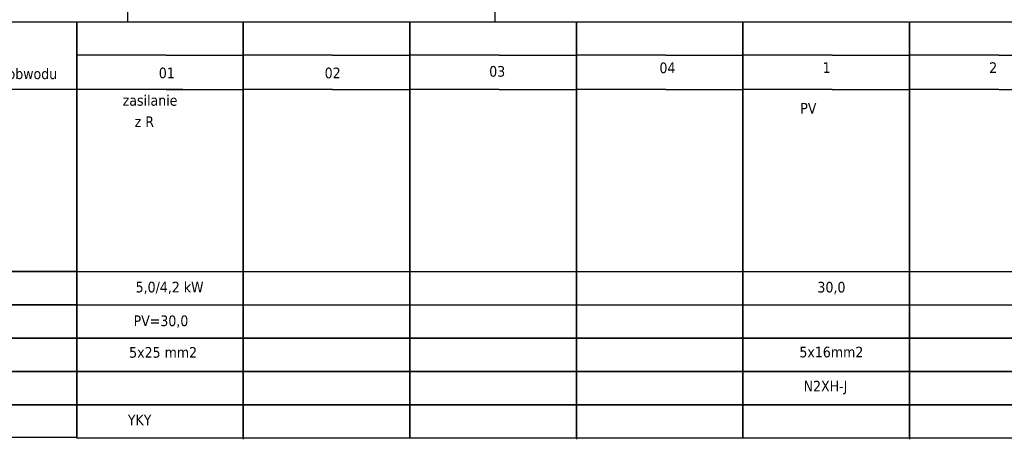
# Model space of a CAD drawing. Header units: millimetres. Extents: x 18084 to 52399, y 38174 to 56392.
# Tile 47 of 256: x 18924 to 20402, y 49563 to 50193. Entities that reach past the tile are written whole.
import ezdxf

# ---------------------------------------------------------------- set-up
doc = ezdxf.new("R2010")
doc.units = ezdxf.units.MM
doc.header["$LTSCALE"] = 100
for name, color, linetype in [('3', 7, 'Continuous'), ('4', 7, 'Continuous'), ('5', 7, 'Continuous')]:
    doc.layers.add(name, color=color, linetype=linetype)
doc.styles.add('TAHOMA', font='tahoma.ttf')

# ---------------------------------------------------------------- blocks, each defined once
blk = doc.blocks.new('zw$8BC5')
at = {"layer": '3', "style": 'TAHOMA'}
blk.add_text('N2XH-J', height=16, dxfattribs=at).set_placement((-171.7, -34.4))

msp = doc.modelspace()

# ---------------------------------------------------------------- linework, layer by layer
at = {"color": 0}
for p, q in [((19009.4, 50138.3), (19009.4, 49565)), ((19009.4, 50138.3), (19009.4, 49565)), ((19009.4, 50138.3), (19009.4, 49565)), ((19009.4, 50138.3), (19009.4, 49565)), ((19259.4, 50138.3), (19259.4, 49565)), ((19259.4, 50138.3), (19259.4, 49565)), ((19259.4, 50138.3), (19259.4, 49565)), ((19259.4, 50138.3), (19259.4, 49565)), ((19509.4, 50138.3), (19509.4, 49565)), ((19509.4, 50138.3), (19509.4, 49565)), ((19509.4, 50138.3), (19509.4, 49565)), ((19509.4, 50138.3), (19509.4, 49565)), ((19759.4, 50138.3), (19759.4, 49565)), ((19759.4, 50138.3), (19759.4, 49565)), ((19759.4, 50138.3), (19759.4, 49565)), ((19759.4, 50138.3), (19759.4, 49565)), ((20009.4, 50138.3), (20009.4, 49565)), ((20009.4, 50138.3), (20009.4, 49565)), ((20009.4, 50138.3), (20009.4, 49565)), ((20009.4, 50138.3), (20009.4, 49565)), ((20259.4, 50138.3), (20259.4, 49565)), ((20259.4, 50138.3), (20259.4, 49565)), ((20259.4, 50138.3), (20259.4, 49565)), ((20259.4, 50138.3), (20259.4, 49565)), ((19008.4, 49815), (19259.4, 49815)), ((19258.4, 49815), (19509.4, 49815)), ((19508.4, 49815), (19759.4, 49815)), ((19758.4, 49815), (20009.4, 49815)), ((20008.4, 49815), (20259.4, 49815)), ((20258.4, 49815), (20509.4, 49815)), ((19008.4, 49765), (19259.4, 49765)), ((19258.4, 49765), (19509.4, 49765)), ((19508.4, 49765), (19759.4, 49765)), ((19758.4, 49765), (20009.4, 49765)), ((20008.4, 49765), (20259.4, 49765)), ((20258.4, 49765), (20509.4, 49765))]:
    msp.add_line(p, q, dxfattribs=at)
at = {"layer": '3', "color": 252}
msp.add_lwpolyline([(18634.4, 50190), (19009.4, 50190), (19009.4, 49566), (18634.4, 49566)], close=True, dxfattribs=at)
at = {"layer": '3', "color": 7}
for points in [[(18634.4, 50190), (19009.4, 50190)], [(19009.4, 50190), (19009.4, 50140)], [(19009.4, 50140), (19009.4, 50190)], [(19009.4, 49565), (19009.4, 50190)], [(19009.4, 50140), (19009.4, 50190)], [(19009.4, 50190), (19009.4, 50140)], [(19009.4, 49565), (19009.4, 50190)], [(19009.4, 50140), (19009.4, 50190)], [(19009.4, 50190), (19009.4, 50140)], [(19009.4, 50190), (19009.4, 50140)], [(19009.4, 50140), (19009.4, 50190)], [(19009.4, 49565), (19009.4, 50190)], [(19009.4, 50140), (19009.4, 50190)], [(19009.4, 50190), (19009.4, 50140)], [(19009.4, 49565), (19009.4, 50190)], [(19009.4, 50140), (19009.4, 50190)], [(19009.4, 50190), (19009.4, 50140)], [(19009.4, 50190), (19009.4, 50140)], [(19009.4, 50140), (19009.4, 50190)], [(19009.4, 50190), (19009.4, 50140)], [(19009.4, 50140), (19009.4, 50190)], [(19009.4, 49565), (19009.4, 50190)], [(19009.4, 50190), (19259.4, 50190)], [(19009.4, 50140), (19009.4, 50190)], [(19009.4, 50190), (19009.4, 50140)], [(19009.4, 49565), (19009.4, 50190)], [(19009.4, 50140), (19009.4, 50190)], [(19009.4, 50190), (19009.4, 50140)], [(19009.4, 50139), (19009.4, 50189)], [(19009.4, 50189), (19009.4, 50139)], [(19009.4, 50139), (19009.4, 50189)], [(19009.4, 50189), (19009.4, 50139)], [(19009.4, 50139), (19009.4, 50189)], [(19009.4, 50189), (19009.4, 50139)], [(19009.4, 50139), (19009.4, 50189)], [(19009.4, 50189), (19009.4, 50139)], [(19009.4, 50138.3), (19009.4, 50188.3)], [(19009.4, 50138.3), (19009.4, 50188.3)], [(19009.4, 50138.3), (19009.4, 50188.3)], [(19009.4, 50138.3), (19009.4, 50188.3)], [(19259.4, 50190), (19259.4, 50140)], [(19259.4, 50140), (19259.4, 50190)], [(19259.4, 49565), (19259.4, 50190)], [(19259.4, 50140), (19259.4, 50190)], [(19259.4, 50190), (19259.4, 50140)], [(19259.4, 49565), (19259.4, 50190)], [(19259.4, 50140), (19259.4, 50190)], [(19259.4, 50190), (19259.4, 50140)], [(19259.4, 50190), (19259.4, 50140)], [(19259.4, 50140), (19259.4, 50190)], [(19259.4, 49565), (19259.4, 50190)], [(19259.4, 50140), (19259.4, 50190)], [(19259.4, 50190), (19259.4, 50140)], [(19259.4, 49565), (19259.4, 50190)], [(19259.4, 50140), (19259.4, 50190)], [(19259.4, 50190), (19259.4, 50140)], [(19259.4, 50190), (19259.4, 50140)], [(19259.4, 50140), (19259.4, 50190)], [(19259.4, 50190), (19259.4, 50140)], [(19259.4, 50140), (19259.4, 50190)], [(19259.4, 49565), (19259.4, 50190)], [(19259.4, 50190), (19509.4, 50190)], [(19259.4, 50140), (19259.4, 50190)], [(19259.4, 50190), (19259.4, 50140)], [(19259.4, 49565), (19259.4, 50190)], [(19259.4, 50140), (19259.4, 50190)], [(19259.4, 50190), (19259.4, 50140)], [(19259.4, 50139), (19259.4, 50189)], [(19259.4, 50189), (19259.4, 50139)], [(19259.4, 50139), (19259.4, 50189)], [(19259.4, 50189), (19259.4, 50139)], [(19259.4, 50139), (19259.4, 50189)], [(19259.4, 50189), (19259.4, 50139)], [(19259.4, 50139), (19259.4, 50189)], [(19259.4, 50189), (19259.4, 50139)], [(19259.4, 50138.3), (19259.4, 50188.3)], [(19259.4, 50138.3), (19259.4, 50188.3)], [(19259.4, 50138.3), (19259.4, 50188.3)], [(19259.4, 50138.3), (19259.4, 50188.3)], [(19509.4, 50190), (19509.4, 50140)], [(19509.4, 50140), (19509.4, 50190)], [(19509.4, 49565), (19509.4, 50190)], [(19509.4, 50140), (19509.4, 50190)], [(19509.4, 50190), (19509.4, 50140)], [(19509.4, 49565), (19509.4, 50190)], [(19509.4, 50140), (19509.4, 50190)], [(19509.4, 50190), (19509.4, 50140)], [(19509.4, 50190), (19509.4, 50140)], [(19509.4, 50140), (19509.4, 50190)], [(19509.4, 49565), (19509.4, 50190)], [(19509.4, 50140), (19509.4, 50190)], [(19509.4, 50190), (19509.4, 50140)], [(19509.4, 49565), (19509.4, 50190)], [(19509.4, 50140), (19509.4, 50190)], [(19509.4, 50190), (19509.4, 50140)], [(19509.4, 50190), (19509.4, 50140)], [(19509.4, 50140), (19509.4, 50190)], [(19509.4, 50190), (19509.4, 50140)], [(19509.4, 50140), (19509.4, 50190)], [(19509.4, 49565), (19509.4, 50190)], [(19509.4, 50190), (19759.4, 50190)], [(19509.4, 50140), (19509.4, 50190)], [(19509.4, 50190), (19509.4, 50140)], [(19509.4, 49565), (19509.4, 50190)], [(19509.4, 50140), (19509.4, 50190)], [(19509.4, 50190), (19509.4, 50140)], [(19509.4, 50139), (19509.4, 50189)], [(19509.4, 50189), (19509.4, 50139)], [(19509.4, 50139), (19509.4, 50189)], [(19509.4, 50189), (19509.4, 50139)], [(19509.4, 50139), (19509.4, 50189)], [(19509.4, 50189), (19509.4, 50139)], [(19509.4, 50139), (19509.4, 50189)], [(19509.4, 50189), (19509.4, 50139)], [(19509.4, 50138.3), (19509.4, 50188.3)], [(19509.4, 50138.3), (19509.4, 50188.3)], [(19509.4, 50138.3), (19509.4, 50188.3)], [(19509.4, 50138.3), (19509.4, 50188.3)], [(19759.4, 50190), (19759.4, 50140)], [(19759.4, 50140), (19759.4, 50190)], [(19759.4, 49565), (19759.4, 50190)], [(19759.4, 50140), (19759.4, 50190)], [(19759.4, 50190), (19759.4, 50140)], [(19759.4, 49565), (19759.4, 50190)], [(19759.4, 50140), (19759.4, 50190)], [(19759.4, 50190), (19759.4, 50140)], [(19759.4, 50190), (19759.4, 50140)], [(19759.4, 50140), (19759.4, 50190)], [(19759.4, 49565), (19759.4, 50190)], [(19759.4, 50140), (19759.4, 50190)], [(19759.4, 50190), (19759.4, 50140)], [(19759.4, 49565), (19759.4, 50190)], [(19759.4, 50140), (19759.4, 50190)], [(19759.4, 50190), (19759.4, 50140)], [(19759.4, 50190), (19759.4, 50140)], [(19759.4, 50140), (19759.4, 50190)], [(19759.4, 50190), (19759.4, 50140)], [(19759.4, 50140), (19759.4, 50190)], [(19759.4, 49565), (19759.4, 50190)], [(19759.4, 50190), (20009.4, 50190)], [(19759.4, 50140), (19759.4, 50190)], [(19759.4, 50190), (19759.4, 50140)], [(19759.4, 49565), (19759.4, 50190)], [(19759.4, 50140), (19759.4, 50190)], [(19759.4, 50190), (19759.4, 50140)], [(19759.4, 50139), (19759.4, 50189)], [(19759.4, 50189), (19759.4, 50139)], [(19759.4, 50139), (19759.4, 50189)], [(19759.4, 50189), (19759.4, 50139)], [(19759.4, 50139), (19759.4, 50189)], [(19759.4, 50189), (19759.4, 50139)], [(19759.4, 50139), (19759.4, 50189)], [(19759.4, 50189), (19759.4, 50139)], [(19759.4, 50138.3), (19759.4, 50188.3)], [(19759.4, 50138.3), (19759.4, 50188.3)], [(19759.4, 50138.3), (19759.4, 50188.3)], [(19759.4, 50138.3), (19759.4, 50188.3)], [(20009.4, 50190), (20009.4, 50140)], [(20009.4, 50140), (20009.4, 50190)], [(20009.4, 49565), (20009.4, 50190)], [(20009.4, 50140), (20009.4, 50190)], [(20009.4, 50190), (20009.4, 50140)], [(20009.4, 49565), (20009.4, 50190)], [(20009.4, 50140), (20009.4, 50190)], [(20009.4, 50190), (20009.4, 50140)], [(20009.4, 50190), (20009.4, 50140)], [(20009.4, 50140), (20009.4, 50190)], [(20009.4, 49565), (20009.4, 50190)], [(20009.4, 50140), (20009.4, 50190)], [(20009.4, 50190), (20009.4, 50140)], [(20009.4, 49565), (20009.4, 50190)], [(20009.4, 50140), (20009.4, 50190)], [(20009.4, 50190), (20009.4, 50140)], [(20009.4, 50190), (20009.4, 50140)], [(20009.4, 50140), (20009.4, 50190)], [(20009.4, 50190), (20009.4, 50140)], [(20009.4, 50140), (20009.4, 50190)], [(20009.4, 49565), (20009.4, 50190)], [(20009.4, 50190), (20259.4, 50190)], [(20009.4, 50140), (20009.4, 50190)], [(20009.4, 50190), (20009.4, 50140)], [(20009.4, 49565), (20009.4, 50190)], [(20009.4, 50140), (20009.4, 50190)], [(20009.4, 50190), (20009.4, 50140)], [(20009.4, 50139), (20009.4, 50189)], [(20009.4, 50189), (20009.4, 50139)], [(20009.4, 50139), (20009.4, 50189)], [(20009.4, 50189), (20009.4, 50139)], [(20009.4, 50139), (20009.4, 50189)], [(20009.4, 50189), (20009.4, 50139)], [(20009.4, 50139), (20009.4, 50189)], [(20009.4, 50189), (20009.4, 50139)], [(20009.4, 50138.3), (20009.4, 50188.3)], [(20009.4, 50138.3), (20009.4, 50188.3)], [(20009.4, 50138.3), (20009.4, 50188.3)], [(20009.4, 50138.3), (20009.4, 50188.3)], [(20259.4, 50190), (20259.4, 50140)], [(20259.4, 50140), (20259.4, 50190)], [(20259.4, 49565), (20259.4, 50190)], [(20259.4, 50140), (20259.4, 50190)], [(20259.4, 50190), (20259.4, 50140)], [(20259.4, 49565), (20259.4, 50190)], [(20259.4, 50140), (20259.4, 50190)], [(20259.4, 50190), (20259.4, 50140)], [(20259.4, 50190), (20259.4, 50140)], [(20259.4, 50140), (20259.4, 50190)], [(20259.4, 49565), (20259.4, 50190)], [(20259.4, 50140), (20259.4, 50190)], [(20259.4, 50190), (20259.4, 50140)], [(20259.4, 49565), (20259.4, 50190)], [(20259.4, 50140), (20259.4, 50190)], [(20259.4, 50190), (20259.4, 50140)], [(20259.4, 50190), (20259.4, 50140)], [(20259.4, 50140), (20259.4, 50190)], [(20259.4, 50190), (20259.4, 50140)], [(20259.4, 50140), (20259.4, 50190)], [(20259.4, 49565), (20259.4, 50190)], [(20259.4, 50140), (20259.4, 50190)], [(20259.4, 50190), (20259.4, 50140)], [(20259.4, 49565), (20259.4, 50190)], [(20259.4, 50140), (20259.4, 50190)], [(20259.4, 50190), (20259.4, 50140)], [(20259.4, 50190), (20509.4, 50190)], [(20259.4, 50139), (20259.4, 50189)], [(20259.4, 50189), (20259.4, 50139)], [(20259.4, 50139), (20259.4, 50189)], [(20259.4, 50189), (20259.4, 50139)], [(20259.4, 50139), (20259.4, 50189)], [(20259.4, 50189), (20259.4, 50139)], [(20259.4, 50139), (20259.4, 50189)], [(20259.4, 50189), (20259.4, 50139)], [(20259.4, 50138.3), (20259.4, 50188.3)], [(20259.4, 50138.3), (20259.4, 50188.3)], [(20259.4, 50138.3), (20259.4, 50188.3)], [(20259.4, 50138.3), (20259.4, 50188.3)], [(19009.4, 50090), (19009.4, 50140)], [(19009.4, 50140), (19009.4, 50090)], [(19009.4, 50090), (19009.4, 50140)], [(19009.4, 50140), (19009.4, 50090)], [(19009.4, 50090), (19009.4, 50140)], [(19009.4, 50140), (19009.4, 50090)], [(19009.4, 50090), (19009.4, 50140)], [(19009.4, 50140), (19009.4, 50090)], [(19009.4, 50090), (19009.4, 50140)], [(19009.4, 50140), (19009.4, 50090)], [(19009.4, 50090), (19009.4, 50140)], [(19009.4, 50140), (19009.4, 50090)], [(19259.4, 50090), (19259.4, 50140)], [(19259.4, 50140), (19259.4, 50090)], [(19259.4, 50090), (19259.4, 50140)], [(19259.4, 50140), (19259.4, 50090)], [(19259.4, 50090), (19259.4, 50140)], [(19259.4, 50140), (19259.4, 50090)], [(19259.4, 50090), (19259.4, 50140)], [(19259.4, 50140), (19259.4, 50090)], [(19259.4, 50090), (19259.4, 50140)], [(19259.4, 50140), (19259.4, 50090)], [(19259.4, 50090), (19259.4, 50140)], [(19259.4, 50140), (19259.4, 50090)], [(19509.4, 50090), (19509.4, 50140)], [(19509.4, 50140), (19509.4, 50090)], [(19509.4, 50090), (19509.4, 50140)], [(19509.4, 50140), (19509.4, 50090)], [(19509.4, 50090), (19509.4, 50140)], [(19509.4, 50140), (19509.4, 50090)], [(19509.4, 50090), (19509.4, 50140)], [(19509.4, 50140), (19509.4, 50090)], [(19509.4, 50090), (19509.4, 50140)], [(19509.4, 50140), (19509.4, 50090)], [(19509.4, 50090), (19509.4, 50140)], [(19509.4, 50140), (19509.4, 50090)], [(19759.4, 50090), (19759.4, 50140)], [(19759.4, 50140), (19759.4, 50090)], [(19759.4, 50090), (19759.4, 50140)], [(19759.4, 50140), (19759.4, 50090)], [(19759.4, 50090), (19759.4, 50140)], [(19759.4, 50140), (19759.4, 50090)], [(19759.4, 50090), (19759.4, 50140)], [(19759.4, 50140), (19759.4, 50090)], [(19759.4, 50090), (19759.4, 50140)], [(19759.4, 50140), (19759.4, 50090)], [(19759.4, 50090), (19759.4, 50140)], [(19759.4, 50140), (19759.4, 50090)], [(20009.4, 50090), (20009.4, 50140)], [(20009.4, 50140), (20009.4, 50090)], [(20009.4, 50090), (20009.4, 50140)], [(20009.4, 50140), (20009.4, 50090)], [(20009.4, 50090), (20009.4, 50140)], [(20009.4, 50140), (20009.4, 50090)], [(20009.4, 50090), (20009.4, 50140)], [(20009.4, 50140), (20009.4, 50090)], [(20009.4, 50090), (20009.4, 50140)], [(20009.4, 50140), (20009.4, 50090)], [(20009.4, 50090), (20009.4, 50140)], [(20009.4, 50140), (20009.4, 50090)], [(20259.4, 50090), (20259.4, 50140)], [(20259.4, 50140), (20259.4, 50090)], [(20259.4, 50090), (20259.4, 50140)], [(20259.4, 50140), (20259.4, 50090)], [(20259.4, 50090), (20259.4, 50140)], [(20259.4, 50140), (20259.4, 50090)], [(20259.4, 50090), (20259.4, 50140)], [(20259.4, 50140), (20259.4, 50090)], [(20259.4, 50090), (20259.4, 50140)], [(20259.4, 50140), (20259.4, 50090)], [(20259.4, 50090), (20259.4, 50140)], [(20259.4, 50140), (20259.4, 50090)], [(19009.4, 49817), (19009.4, 50090)], [(19009.4, 49817), (19009.4, 50090)], [(19009.4, 49817), (19009.4, 50090)], [(19009.4, 49817), (19009.4, 50090)], [(19009.4, 49817), (19009.4, 50090)], [(19009.4, 49817), (19009.4, 50090)], [(19009.4, 49817), (19009.4, 50090)], [(19009.4, 49817), (19009.4, 50090)], [(19009.4, 49817), (19009.4, 50090)], [(19009.4, 49817), (19009.4, 50090)], [(19259.4, 49817), (19259.4, 50090)], [(19259.4, 49817), (19259.4, 50090)], [(19259.4, 49817), (19259.4, 50090)], [(19259.4, 49817), (19259.4, 50090)], [(19259.4, 49817), (19259.4, 50090)], [(19259.4, 49817), (19259.4, 50090)], [(19259.4, 49817), (19259.4, 50090)], [(19259.4, 49817), (19259.4, 50090)], [(19259.4, 49817), (19259.4, 50090)], [(19259.4, 49817), (19259.4, 50090)], [(19509.4, 49817), (19509.4, 50090)], [(19509.4, 49817), (19509.4, 50090)], [(19509.4, 49817), (19509.4, 50090)], [(19509.4, 49817), (19509.4, 50090)], [(19509.4, 49817), (19509.4, 50090)], [(19509.4, 49817), (19509.4, 50090)], [(19509.4, 49817), (19509.4, 50090)], [(19509.4, 49817), (19509.4, 50090)], [(19509.4, 49817), (19509.4, 50090)], [(19509.4, 49817), (19509.4, 50090)], [(19759.4, 49817), (19759.4, 50090)], [(19759.4, 49817), (19759.4, 50090)], [(19759.4, 49817), (19759.4, 50090)], [(19759.4, 49817), (19759.4, 50090)], [(19759.4, 49817), (19759.4, 50090)], [(19759.4, 49817), (19759.4, 50090)], [(19759.4, 49817), (19759.4, 50090)], [(19759.4, 49817), (19759.4, 50090)], [(19759.4, 49817), (19759.4, 50090)], [(19759.4, 49817), (19759.4, 50090)], [(20009.4, 49817), (20009.4, 50090)], [(20009.4, 49817), (20009.4, 50090)], [(20009.4, 49817), (20009.4, 50090)], [(20009.4, 49817), (20009.4, 50090)], [(20009.4, 49817), (20009.4, 50090)], [(20009.4, 49817), (20009.4, 50090)], [(20009.4, 49817), (20009.4, 50090)], [(20009.4, 49817), (20009.4, 50090)], [(20009.4, 49817), (20009.4, 50090)], [(20009.4, 49817), (20009.4, 50090)], [(20259.4, 49817), (20259.4, 50090)], [(20259.4, 49817), (20259.4, 50090)], [(20259.4, 49817), (20259.4, 50090)], [(20259.4, 49817), (20259.4, 50090)], [(20259.4, 49817), (20259.4, 50090)], [(20259.4, 49817), (20259.4, 50090)], [(20259.4, 49817), (20259.4, 50090)], [(20259.4, 49817), (20259.4, 50090)], [(20259.4, 49817), (20259.4, 50090)], [(20259.4, 49817), (20259.4, 50090)], [(18962.6, 50088.3), (18712.6, 50088.3)], [(19053.1, 50088.3), (18803.1, 50088.3)], [(19168.5, 50088.3), (18918.5, 50088.3)], [(19009.4, 50088.3), (19009.4, 49813.3)], [(19009.4, 49813.3), (19009.4, 50088.3)], [(19009.4, 50088.3), (19009.4, 49813.3)], [(19009.4, 49813.3), (19009.4, 50088.3)], [(19009.4, 50088.3), (19009.4, 49813.3)], [(19009.4, 49813.3), (19009.4, 50088.3)], [(19009.4, 50088.3), (19009.4, 49813.3)], [(19009.4, 49813.3), (19009.4, 50088.3)], [(19259.4, 50088.3), (19259.4, 49813.3)], [(19259.4, 49813.3), (19259.4, 50088.3)], [(19259.4, 50088.3), (19259.4, 49813.3)], [(19259.4, 49813.3), (19259.4, 50088.3)], [(19259.4, 50088.3), (19259.4, 49813.3)], [(19259.4, 49813.3), (19259.4, 50088.3)], [(19259.4, 50088.3), (19259.4, 49813.3)], [(19259.4, 49813.3), (19259.4, 50088.3)], [(19509.4, 50088.3), (19509.4, 49813.3)], [(19509.4, 49813.3), (19509.4, 50088.3)], [(19509.4, 50088.3), (19509.4, 49813.3)], [(19509.4, 49813.3), (19509.4, 50088.3)], [(19509.4, 50088.3), (19509.4, 49813.3)], [(19509.4, 49813.3), (19509.4, 50088.3)], [(19509.4, 50088.3), (19509.4, 49813.3)], [(19509.4, 49813.3), (19509.4, 50088.3)], [(19759.4, 50088.3), (19759.4, 49813.3)], [(19759.4, 49813.3), (19759.4, 50088.3)], [(19759.4, 50088.3), (19759.4, 49813.3)], [(19759.4, 49813.3), (19759.4, 50088.3)], [(19759.4, 50088.3), (19759.4, 49813.3)], [(19759.4, 49813.3), (19759.4, 50088.3)], [(19759.4, 50088.3), (19759.4, 49813.3)], [(19759.4, 49813.3), (19759.4, 50088.3)], [(20009.4, 50088.3), (20009.4, 49813.3)], [(20009.4, 49813.3), (20009.4, 50088.3)], [(20009.4, 50088.3), (20009.4, 49813.3)], [(20009.4, 49813.3), (20009.4, 50088.3)], [(20009.4, 50088.3), (20009.4, 49813.3)], [(20009.4, 49813.3), (20009.4, 50088.3)], [(20009.4, 50088.3), (20009.4, 49813.3)], [(20009.4, 49813.3), (20009.4, 50088.3)], [(20259.4, 50088.3), (20259.4, 49813.3)], [(20259.4, 49813.3), (20259.4, 50088.3)], [(20259.4, 50088.3), (20259.4, 49813.3)], [(20259.4, 49813.3), (20259.4, 50088.3)], [(20259.4, 50088.3), (20259.4, 49813.3)], [(20259.4, 49813.3), (20259.4, 50088.3)], [(20259.4, 50088.3), (20259.4, 49813.3)], [(20259.4, 49813.3), (20259.4, 50088.3)], [(18634.4, 49815), (19009.4, 49815)], [(19009.4, 49815), (18634.4, 49815)], [(19009.4, 49817), (19009.4, 49765)], [(19009.4, 49765), (19009.4, 49817)], [(19009.4, 49765), (19009.4, 49817)], [(19009.4, 49817), (19009.4, 49765)], [(19009.4, 49765), (19009.4, 49817)], [(19009.4, 49817), (19009.4, 49765)], [(19009.4, 49817), (19009.4, 49765)], [(19009.4, 49765), (19009.4, 49817)], [(19009.4, 49765), (19009.4, 49817)], [(19009.4, 49817), (19009.4, 49765)], [(19009.4, 49765), (19009.4, 49817)], [(19009.4, 49817), (19009.4, 49765)], [(19009.4, 49817), (19009.4, 49765)], [(19009.4, 49765), (19009.4, 49817)], [(19009.4, 49817), (19009.4, 49765)], [(19009.4, 49765), (19009.4, 49817)], [(19009.4, 49765), (19009.4, 49817)], [(19009.4, 49817), (19009.4, 49765)], [(19009.4, 49765), (19009.4, 49817)], [(19009.4, 49817), (19009.4, 49765)], [(19009.4, 49816), (19009.4, 49764)], [(19009.4, 49764), (19009.4, 49816)], [(19009.4, 49816), (19009.4, 49764)], [(19009.4, 49764), (19009.4, 49816)], [(19009.4, 49816), (19009.4, 49764)], [(19009.4, 49764), (19009.4, 49816)], [(19009.4, 49816), (19009.4, 49764)], [(19009.4, 49764), (19009.4, 49816)], [(19009.4, 49763.3), (19009.4, 49813.3)], [(19009.4, 49813.3), (19009.4, 49763.3)], [(19009.4, 49763.3), (19009.4, 49813.3)], [(19009.4, 49813.3), (19009.4, 49763.3)], [(19009.4, 49763.3), (19009.4, 49813.3)], [(19009.4, 49813.3), (19009.4, 49763.3)], [(19009.4, 49763.3), (19009.4, 49813.3)], [(19009.4, 49813.3), (19009.4, 49763.3)], [(19259.4, 49817), (19259.4, 49765)], [(19259.4, 49765), (19259.4, 49817)], [(19259.4, 49765), (19259.4, 49817)], [(19259.4, 49817), (19259.4, 49765)], [(19259.4, 49765), (19259.4, 49817)], [(19259.4, 49817), (19259.4, 49765)], [(19259.4, 49817), (19259.4, 49765)], [(19259.4, 49765), (19259.4, 49817)], [(19259.4, 49765), (19259.4, 49817)], [(19259.4, 49817), (19259.4, 49765)], [(19259.4, 49765), (19259.4, 49817)], [(19259.4, 49817), (19259.4, 49765)], [(19259.4, 49817), (19259.4, 49765)], [(19259.4, 49765), (19259.4, 49817)], [(19259.4, 49817), (19259.4, 49765)], [(19259.4, 49765), (19259.4, 49817)], [(19259.4, 49765), (19259.4, 49817)], [(19259.4, 49817), (19259.4, 49765)], [(19259.4, 49765), (19259.4, 49817)], [(19259.4, 49817), (19259.4, 49765)], [(19259.4, 49816), (19259.4, 49764)], [(19259.4, 49764), (19259.4, 49816)], [(19259.4, 49816), (19259.4, 49764)], [(19259.4, 49764), (19259.4, 49816)], [(19259.4, 49816), (19259.4, 49764)], [(19259.4, 49764), (19259.4, 49816)], [(19259.4, 49816), (19259.4, 49764)], [(19259.4, 49764), (19259.4, 49816)], [(19259.4, 49763.3), (19259.4, 49813.3)], [(19259.4, 49813.3), (19259.4, 49763.3)], [(19259.4, 49763.3), (19259.4, 49813.3)], [(19259.4, 49813.3), (19259.4, 49763.3)], [(19259.4, 49763.3), (19259.4, 49813.3)], [(19259.4, 49813.3), (19259.4, 49763.3)], [(19259.4, 49763.3), (19259.4, 49813.3)], [(19259.4, 49813.3), (19259.4, 49763.3)], [(19509.4, 49817), (19509.4, 49765)], [(19509.4, 49765), (19509.4, 49817)], [(19509.4, 49765), (19509.4, 49817)], [(19509.4, 49817), (19509.4, 49765)], [(19509.4, 49765), (19509.4, 49817)], [(19509.4, 49817), (19509.4, 49765)], [(19509.4, 49817), (19509.4, 49765)], [(19509.4, 49765), (19509.4, 49817)], [(19509.4, 49765), (19509.4, 49817)], [(19509.4, 49817), (19509.4, 49765)], [(19509.4, 49765), (19509.4, 49817)], [(19509.4, 49817), (19509.4, 49765)], [(19509.4, 49817), (19509.4, 49765)], [(19509.4, 49765), (19509.4, 49817)], [(19509.4, 49817), (19509.4, 49765)], [(19509.4, 49765), (19509.4, 49817)], [(19509.4, 49765), (19509.4, 49817)], [(19509.4, 49817), (19509.4, 49765)], [(19509.4, 49765), (19509.4, 49817)], [(19509.4, 49817), (19509.4, 49765)], [(19509.4, 49816), (19509.4, 49764)], [(19509.4, 49764), (19509.4, 49816)], [(19509.4, 49816), (19509.4, 49764)], [(19509.4, 49764), (19509.4, 49816)], [(19509.4, 49816), (19509.4, 49764)], [(19509.4, 49764), (19509.4, 49816)], [(19509.4, 49816), (19509.4, 49764)], [(19509.4, 49764), (19509.4, 49816)], [(19509.4, 49763.3), (19509.4, 49813.3)], [(19509.4, 49813.3), (19509.4, 49763.3)], [(19509.4, 49763.3), (19509.4, 49813.3)], [(19509.4, 49813.3), (19509.4, 49763.3)], [(19509.4, 49763.3), (19509.4, 49813.3)], [(19509.4, 49813.3), (19509.4, 49763.3)], [(19509.4, 49763.3), (19509.4, 49813.3)], [(19509.4, 49813.3), (19509.4, 49763.3)], [(19759.4, 49817), (19759.4, 49765)], [(19759.4, 49765), (19759.4, 49817)], [(19759.4, 49765), (19759.4, 49817)], [(19759.4, 49817), (19759.4, 49765)], [(19759.4, 49765), (19759.4, 49817)], [(19759.4, 49817), (19759.4, 49765)], [(19759.4, 49817), (19759.4, 49765)], [(19759.4, 49765), (19759.4, 49817)], [(19759.4, 49765), (19759.4, 49817)], [(19759.4, 49817), (19759.4, 49765)], [(19759.4, 49765), (19759.4, 49817)], [(19759.4, 49817), (19759.4, 49765)], [(19759.4, 49817), (19759.4, 49765)], [(19759.4, 49765), (19759.4, 49817)], [(19759.4, 49817), (19759.4, 49765)], [(19759.4, 49765), (19759.4, 49817)], [(19759.4, 49765), (19759.4, 49817)], [(19759.4, 49817), (19759.4, 49765)], [(19759.4, 49765), (19759.4, 49817)], [(19759.4, 49817), (19759.4, 49765)], [(19759.4, 49816), (19759.4, 49764)], [(19759.4, 49764), (19759.4, 49816)], [(19759.4, 49816), (19759.4, 49764)], [(19759.4, 49764), (19759.4, 49816)], [(19759.4, 49816), (19759.4, 49764)], [(19759.4, 49764), (19759.4, 49816)], [(19759.4, 49816), (19759.4, 49764)], [(19759.4, 49764), (19759.4, 49816)], [(19759.4, 49763.3), (19759.4, 49813.3)], [(19759.4, 49813.3), (19759.4, 49763.3)], [(19759.4, 49763.3), (19759.4, 49813.3)], [(19759.4, 49813.3), (19759.4, 49763.3)], [(19759.4, 49763.3), (19759.4, 49813.3)], [(19759.4, 49813.3), (19759.4, 49763.3)], [(19759.4, 49763.3), (19759.4, 49813.3)], [(19759.4, 49813.3), (19759.4, 49763.3)], [(20009.4, 49817), (20009.4, 49765)], [(20009.4, 49765), (20009.4, 49817)], [(20009.4, 49765), (20009.4, 49817)], [(20009.4, 49817), (20009.4, 49765)], [(20009.4, 49765), (20009.4, 49817)], [(20009.4, 49817), (20009.4, 49765)], [(20009.4, 49817), (20009.4, 49765)], [(20009.4, 49765), (20009.4, 49817)], [(20009.4, 49765), (20009.4, 49817)], [(20009.4, 49817), (20009.4, 49765)], [(20009.4, 49765), (20009.4, 49817)], [(20009.4, 49817), (20009.4, 49765)], [(20009.4, 49817), (20009.4, 49765)], [(20009.4, 49765), (20009.4, 49817)], [(20009.4, 49817), (20009.4, 49765)], [(20009.4, 49765), (20009.4, 49817)], [(20009.4, 49765), (20009.4, 49817)], [(20009.4, 49817), (20009.4, 49765)], [(20009.4, 49765), (20009.4, 49817)], [(20009.4, 49817), (20009.4, 49765)], [(20009.4, 49816), (20009.4, 49764)], [(20009.4, 49764), (20009.4, 49816)], [(20009.4, 49816), (20009.4, 49764)], [(20009.4, 49764), (20009.4, 49816)], [(20009.4, 49816), (20009.4, 49764)], [(20009.4, 49764), (20009.4, 49816)], [(20009.4, 49816), (20009.4, 49764)], [(20009.4, 49764), (20009.4, 49816)], [(20009.4, 49763.3), (20009.4, 49813.3)], [(20009.4, 49813.3), (20009.4, 49763.3)], [(20009.4, 49763.3), (20009.4, 49813.3)], [(20009.4, 49813.3), (20009.4, 49763.3)], [(20009.4, 49763.3), (20009.4, 49813.3)], [(20009.4, 49813.3), (20009.4, 49763.3)], [(20009.4, 49763.3), (20009.4, 49813.3)], [(20009.4, 49813.3), (20009.4, 49763.3)], [(20259.4, 49817), (20259.4, 49765)], [(20259.4, 49765), (20259.4, 49817)], [(20259.4, 49765), (20259.4, 49817)], [(20259.4, 49817), (20259.4, 49765)], [(20259.4, 49765), (20259.4, 49817)], [(20259.4, 49817), (20259.4, 49765)], [(20259.4, 49817), (20259.4, 49765)], [(20259.4, 49765), (20259.4, 49817)], [(20259.4, 49765), (20259.4, 49817)], [(20259.4, 49817), (20259.4, 49765)], [(20259.4, 49765), (20259.4, 49817)], [(20259.4, 49817), (20259.4, 49765)], [(20259.4, 49817), (20259.4, 49765)], [(20259.4, 49765), (20259.4, 49817)], [(20259.4, 49817), (20259.4, 49765)], [(20259.4, 49765), (20259.4, 49817)], [(20259.4, 49765), (20259.4, 49817)], [(20259.4, 49817), (20259.4, 49765)], [(20259.4, 49765), (20259.4, 49817)], [(20259.4, 49817), (20259.4, 49765)], [(20259.4, 49816), (20259.4, 49764)], [(20259.4, 49764), (20259.4, 49816)], [(20259.4, 49816), (20259.4, 49764)], [(20259.4, 49764), (20259.4, 49816)], [(20259.4, 49816), (20259.4, 49764)], [(20259.4, 49764), (20259.4, 49816)], [(20259.4, 49816), (20259.4, 49764)], [(20259.4, 49764), (20259.4, 49816)], [(20259.4, 49763.3), (20259.4, 49813.3)], [(20259.4, 49813.3), (20259.4, 49763.3)], [(20259.4, 49763.3), (20259.4, 49813.3)], [(20259.4, 49813.3), (20259.4, 49763.3)], [(20259.4, 49763.3), (20259.4, 49813.3)], [(20259.4, 49813.3), (20259.4, 49763.3)], [(20259.4, 49763.3), (20259.4, 49813.3)], [(20259.4, 49813.3), (20259.4, 49763.3)], [(18634.4, 49765), (19009.4, 49765)], [(19009.4, 49765), (18634.4, 49765)], [(19009.4, 49765), (19009.4, 49715)], [(19009.4, 49715), (19009.4, 49765)], [(19009.4, 49715), (19009.4, 49765)], [(19009.4, 49765), (19009.4, 49715)], [(19009.4, 49715), (19009.4, 49765)], [(19009.4, 49765), (19009.4, 49715)], [(19009.4, 49765), (19009.4, 49715)], [(19009.4, 49715), (19009.4, 49765)], [(19009.4, 49715), (19009.4, 49765)], [(19009.4, 49765), (19009.4, 49715)], [(19009.4, 49715), (19009.4, 49765)], [(19009.4, 49765), (19009.4, 49715)], [(19009.4, 49765), (19009.4, 49715)], [(19009.4, 49715), (19009.4, 49765)], [(19009.4, 49765), (19009.4, 49715)], [(19009.4, 49715), (19009.4, 49765)], [(19009.4, 49715), (19009.4, 49765)], [(19009.4, 49765), (19009.4, 49715)], [(19009.4, 49715), (19009.4, 49765)], [(19009.4, 49765), (19009.4, 49715)], [(19259.4, 49765), (19259.4, 49715)], [(19259.4, 49715), (19259.4, 49765)], [(19259.4, 49715), (19259.4, 49765)], [(19259.4, 49765), (19259.4, 49715)], [(19259.4, 49715), (19259.4, 49765)], [(19259.4, 49765), (19259.4, 49715)], [(19259.4, 49765), (19259.4, 49715)], [(19259.4, 49715), (19259.4, 49765)], [(19259.4, 49715), (19259.4, 49765)], [(19259.4, 49765), (19259.4, 49715)], [(19259.4, 49715), (19259.4, 49765)], [(19259.4, 49765), (19259.4, 49715)], [(19259.4, 49765), (19259.4, 49715)], [(19259.4, 49715), (19259.4, 49765)], [(19259.4, 49765), (19259.4, 49715)], [(19259.4, 49715), (19259.4, 49765)], [(19259.4, 49715), (19259.4, 49765)], [(19259.4, 49765), (19259.4, 49715)], [(19259.4, 49715), (19259.4, 49765)], [(19259.4, 49765), (19259.4, 49715)], [(19509.4, 49765), (19509.4, 49715)], [(19509.4, 49715), (19509.4, 49765)], [(19509.4, 49715), (19509.4, 49765)], [(19509.4, 49765), (19509.4, 49715)], [(19509.4, 49715), (19509.4, 49765)], [(19509.4, 49765), (19509.4, 49715)], [(19509.4, 49765), (19509.4, 49715)], [(19509.4, 49715), (19509.4, 49765)], [(19509.4, 49715), (19509.4, 49765)], [(19509.4, 49765), (19509.4, 49715)], [(19509.4, 49715), (19509.4, 49765)], [(19509.4, 49765), (19509.4, 49715)], [(19509.4, 49765), (19509.4, 49715)], [(19509.4, 49715), (19509.4, 49765)], [(19509.4, 49765), (19509.4, 49715)], [(19509.4, 49715), (19509.4, 49765)], [(19509.4, 49715), (19509.4, 49765)], [(19509.4, 49765), (19509.4, 49715)], [(19509.4, 49715), (19509.4, 49765)], [(19509.4, 49765), (19509.4, 49715)], [(19759.4, 49765), (19759.4, 49715)], [(19759.4, 49715), (19759.4, 49765)], [(19759.4, 49715), (19759.4, 49765)], [(19759.4, 49765), (19759.4, 49715)], [(19759.4, 49715), (19759.4, 49765)], [(19759.4, 49765), (19759.4, 49715)], [(19759.4, 49765), (19759.4, 49715)], [(19759.4, 49715), (19759.4, 49765)], [(19759.4, 49715), (19759.4, 49765)], [(19759.4, 49765), (19759.4, 49715)], [(19759.4, 49715), (19759.4, 49765)], [(19759.4, 49765), (19759.4, 49715)], [(19759.4, 49765), (19759.4, 49715)], [(19759.4, 49715), (19759.4, 49765)], [(19759.4, 49765), (19759.4, 49715)], [(19759.4, 49715), (19759.4, 49765)], [(19759.4, 49715), (19759.4, 49765)], [(19759.4, 49765), (19759.4, 49715)], [(19759.4, 49715), (19759.4, 49765)], [(19759.4, 49765), (19759.4, 49715)], [(20009.4, 49765), (20009.4, 49715)], [(20009.4, 49715), (20009.4, 49765)], [(20009.4, 49715), (20009.4, 49765)], [(20009.4, 49765), (20009.4, 49715)], [(20009.4, 49715), (20009.4, 49765)], [(20009.4, 49765), (20009.4, 49715)], [(20009.4, 49765), (20009.4, 49715)], [(20009.4, 49715), (20009.4, 49765)], [(20009.4, 49715), (20009.4, 49765)], [(20009.4, 49765), (20009.4, 49715)], [(20009.4, 49715), (20009.4, 49765)], [(20009.4, 49765), (20009.4, 49715)], [(20009.4, 49765), (20009.4, 49715)], [(20009.4, 49715), (20009.4, 49765)], [(20009.4, 49765), (20009.4, 49715)], [(20009.4, 49715), (20009.4, 49765)], [(20009.4, 49715), (20009.4, 49765)], [(20009.4, 49765), (20009.4, 49715)], [(20009.4, 49715), (20009.4, 49765)], [(20009.4, 49765), (20009.4, 49715)], [(20259.4, 49765), (20259.4, 49715)], [(20259.4, 49715), (20259.4, 49765)], [(20259.4, 49715), (20259.4, 49765)], [(20259.4, 49765), (20259.4, 49715)], [(20259.4, 49715), (20259.4, 49765)], [(20259.4, 49765), (20259.4, 49715)], [(20259.4, 49765), (20259.4, 49715)], [(20259.4, 49715), (20259.4, 49765)], [(20259.4, 49715), (20259.4, 49765)], [(20259.4, 49765), (20259.4, 49715)], [(20259.4, 49715), (20259.4, 49765)], [(20259.4, 49765), (20259.4, 49715)], [(20259.4, 49765), (20259.4, 49715)], [(20259.4, 49715), (20259.4, 49765)], [(20259.4, 49765), (20259.4, 49715)], [(20259.4, 49715), (20259.4, 49765)], [(20259.4, 49715), (20259.4, 49765)], [(20259.4, 49765), (20259.4, 49715)], [(20259.4, 49715), (20259.4, 49765)], [(20259.4, 49765), (20259.4, 49715)], [(19009.4, 49764), (19009.4, 49714)], [(19009.4, 49714), (19009.4, 49764)], [(19009.4, 49764), (19009.4, 49714)], [(19009.4, 49714), (19009.4, 49764)], [(19009.4, 49764), (19009.4, 49714)], [(19009.4, 49714), (19009.4, 49764)], [(19009.4, 49764), (19009.4, 49714)], [(19009.4, 49714), (19009.4, 49764)], [(19009.4, 49713.3), (19009.4, 49763.3)], [(19009.4, 49763.3), (19009.4, 49713.3)], [(19009.4, 49713.3), (19009.4, 49763.3)], [(19009.4, 49763.3), (19009.4, 49713.3)], [(19009.4, 49713.3), (19009.4, 49763.3)], [(19009.4, 49763.3), (19009.4, 49713.3)], [(19009.4, 49713.3), (19009.4, 49763.3)], [(19009.4, 49763.3), (19009.4, 49713.3)], [(19259.4, 49764), (19259.4, 49714)], [(19259.4, 49714), (19259.4, 49764)], [(19259.4, 49764), (19259.4, 49714)], [(19259.4, 49714), (19259.4, 49764)], [(19259.4, 49764), (19259.4, 49714)], [(19259.4, 49714), (19259.4, 49764)], [(19259.4, 49764), (19259.4, 49714)], [(19259.4, 49714), (19259.4, 49764)], [(19259.4, 49713.3), (19259.4, 49763.3)], [(19259.4, 49763.3), (19259.4, 49713.3)], [(19259.4, 49713.3), (19259.4, 49763.3)], [(19259.4, 49763.3), (19259.4, 49713.3)], [(19259.4, 49713.3), (19259.4, 49763.3)], [(19259.4, 49763.3), (19259.4, 49713.3)], [(19259.4, 49713.3), (19259.4, 49763.3)], [(19259.4, 49763.3), (19259.4, 49713.3)], [(19509.4, 49764), (19509.4, 49714)], [(19509.4, 49714), (19509.4, 49764)], [(19509.4, 49764), (19509.4, 49714)], [(19509.4, 49714), (19509.4, 49764)], [(19509.4, 49764), (19509.4, 49714)], [(19509.4, 49714), (19509.4, 49764)], [(19509.4, 49764), (19509.4, 49714)], [(19509.4, 49714), (19509.4, 49764)], [(19509.4, 49713.3), (19509.4, 49763.3)], [(19509.4, 49763.3), (19509.4, 49713.3)], [(19509.4, 49713.3), (19509.4, 49763.3)], [(19509.4, 49763.3), (19509.4, 49713.3)], [(19509.4, 49713.3), (19509.4, 49763.3)], [(19509.4, 49763.3), (19509.4, 49713.3)], [(19509.4, 49713.3), (19509.4, 49763.3)], [(19509.4, 49763.3), (19509.4, 49713.3)], [(19759.4, 49764), (19759.4, 49714)], [(19759.4, 49714), (19759.4, 49764)], [(19759.4, 49764), (19759.4, 49714)], [(19759.4, 49714), (19759.4, 49764)], [(19759.4, 49764), (19759.4, 49714)], [(19759.4, 49714), (19759.4, 49764)], [(19759.4, 49764), (19759.4, 49714)], [(19759.4, 49714), (19759.4, 49764)], [(19759.4, 49713.3), (19759.4, 49763.3)], [(19759.4, 49763.3), (19759.4, 49713.3)], [(19759.4, 49713.3), (19759.4, 49763.3)], [(19759.4, 49763.3), (19759.4, 49713.3)], [(19759.4, 49713.3), (19759.4, 49763.3)], [(19759.4, 49763.3), (19759.4, 49713.3)], [(19759.4, 49713.3), (19759.4, 49763.3)], [(19759.4, 49763.3), (19759.4, 49713.3)], [(20009.4, 49764), (20009.4, 49714)], [(20009.4, 49714), (20009.4, 49764)], [(20009.4, 49764), (20009.4, 49714)], [(20009.4, 49714), (20009.4, 49764)], [(20009.4, 49764), (20009.4, 49714)], [(20009.4, 49714), (20009.4, 49764)], [(20009.4, 49764), (20009.4, 49714)], [(20009.4, 49714), (20009.4, 49764)], [(20009.4, 49713.3), (20009.4, 49763.3)], [(20009.4, 49763.3), (20009.4, 49713.3)], [(20009.4, 49713.3), (20009.4, 49763.3)], [(20009.4, 49763.3), (20009.4, 49713.3)], [(20009.4, 49713.3), (20009.4, 49763.3)], [(20009.4, 49763.3), (20009.4, 49713.3)], [(20009.4, 49713.3), (20009.4, 49763.3)], [(20009.4, 49763.3), (20009.4, 49713.3)], [(20259.4, 49764), (20259.4, 49714)], [(20259.4, 49714), (20259.4, 49764)], [(20259.4, 49764), (20259.4, 49714)], [(20259.4, 49714), (20259.4, 49764)], [(20259.4, 49764), (20259.4, 49714)], [(20259.4, 49714), (20259.4, 49764)], [(20259.4, 49764), (20259.4, 49714)], [(20259.4, 49714), (20259.4, 49764)], [(20259.4, 49713.3), (20259.4, 49763.3)], [(20259.4, 49763.3), (20259.4, 49713.3)], [(20259.4, 49713.3), (20259.4, 49763.3)], [(20259.4, 49763.3), (20259.4, 49713.3)], [(20259.4, 49713.3), (20259.4, 49763.3)], [(20259.4, 49763.3), (20259.4, 49713.3)], [(20259.4, 49713.3), (20259.4, 49763.3)], [(20259.4, 49763.3), (20259.4, 49713.3)], [(18634.4, 49715), (19009.4, 49715)], [(19009.4, 49715), (18634.4, 49715)], [(19009.4, 49665), (19009.4, 49715)], [(19009.4, 49715), (19009.4, 49665)], [(19009.4, 49665), (19009.4, 49715)], [(19009.4, 49715), (19009.4, 49665)], [(19009.4, 49665), (19009.4, 49715)], [(19009.4, 49715), (19009.4, 49665)], [(19009.4, 49665), (19009.4, 49715)], [(19009.4, 49715), (19009.4, 49665)], [(19259.4, 49715), (19009.4, 49715)], [(19009.4, 49715), (19259.4, 49715)], [(19009.4, 49665), (19009.4, 49715)], [(19009.4, 49715), (19009.4, 49665)], [(19009.4, 49665), (19009.4, 49715)], [(19009.4, 49715), (19009.4, 49665)], [(19259.4, 49665), (19259.4, 49715)], [(19259.4, 49715), (19259.4, 49665)], [(19259.4, 49665), (19259.4, 49715)], [(19259.4, 49715), (19259.4, 49665)], [(19259.4, 49665), (19259.4, 49715)], [(19259.4, 49715), (19259.4, 49665)], [(19259.4, 49665), (19259.4, 49715)], [(19259.4, 49715), (19259.4, 49665)], [(19509.4, 49715), (19259.4, 49715)], [(19259.4, 49715), (19509.4, 49715)], [(19259.4, 49665), (19259.4, 49715)], [(19259.4, 49715), (19259.4, 49665)], [(19259.4, 49665), (19259.4, 49715)], [(19259.4, 49715), (19259.4, 49665)], [(19509.4, 49665), (19509.4, 49715)], [(19509.4, 49715), (19509.4, 49665)], [(19509.4, 49665), (19509.4, 49715)], [(19509.4, 49715), (19509.4, 49665)], [(19509.4, 49665), (19509.4, 49715)], [(19509.4, 49715), (19509.4, 49665)], [(19509.4, 49665), (19509.4, 49715)], [(19509.4, 49715), (19509.4, 49665)], [(19759.4, 49715), (19509.4, 49715)], [(19509.4, 49715), (19759.4, 49715)], [(19509.4, 49665), (19509.4, 49715)], [(19509.4, 49715), (19509.4, 49665)], [(19509.4, 49665), (19509.4, 49715)], [(19509.4, 49715), (19509.4, 49665)], [(19759.4, 49665), (19759.4, 49715)], [(19759.4, 49715), (19759.4, 49665)], [(19759.4, 49665), (19759.4, 49715)], [(19759.4, 49715), (19759.4, 49665)], [(19759.4, 49665), (19759.4, 49715)], [(19759.4, 49715), (19759.4, 49665)], [(19759.4, 49665), (19759.4, 49715)], [(19759.4, 49715), (19759.4, 49665)], [(20009.4, 49715), (19759.4, 49715)], [(19759.4, 49715), (20009.4, 49715)], [(19759.4, 49665), (19759.4, 49715)], [(19759.4, 49715), (19759.4, 49665)], [(19759.4, 49665), (19759.4, 49715)], [(19759.4, 49715), (19759.4, 49665)], [(20009.4, 49665), (20009.4, 49715)], [(20009.4, 49715), (20009.4, 49665)], [(20009.4, 49665), (20009.4, 49715)], [(20009.4, 49715), (20009.4, 49665)], [(20009.4, 49665), (20009.4, 49715)], [(20009.4, 49715), (20009.4, 49665)], [(20009.4, 49665), (20009.4, 49715)], [(20009.4, 49715), (20009.4, 49665)], [(20259.4, 49715), (20009.4, 49715)], [(20009.4, 49715), (20259.4, 49715)], [(20009.4, 49665), (20009.4, 49715)], [(20009.4, 49715), (20009.4, 49665)], [(20009.4, 49665), (20009.4, 49715)], [(20009.4, 49715), (20009.4, 49665)], [(20259.4, 49665), (20259.4, 49715)], [(20259.4, 49715), (20259.4, 49665)], [(20259.4, 49665), (20259.4, 49715)], [(20259.4, 49715), (20259.4, 49665)], [(20259.4, 49665), (20259.4, 49715)], [(20259.4, 49715), (20259.4, 49665)], [(20259.4, 49665), (20259.4, 49715)], [(20259.4, 49715), (20259.4, 49665)], [(20509.4, 49715), (20259.4, 49715)], [(20259.4, 49715), (20509.4, 49715)], [(20259.4, 49665), (20259.4, 49715)], [(20259.4, 49715), (20259.4, 49665)], [(20259.4, 49665), (20259.4, 49715)], [(20259.4, 49715), (20259.4, 49665)], [(18634.4, 49665), (19009.4, 49665)], [(19009.4, 49665), (18634.4, 49665)], [(19009.4, 49615), (19009.4, 49665)], [(19009.4, 49665), (19009.4, 49615)], [(19009.4, 49615), (19009.4, 49665)], [(19009.4, 49665), (19009.4, 49615)], [(19009.4, 49615), (19009.4, 49665)], [(19009.4, 49665), (19009.4, 49615)], [(19009.4, 49615), (19009.4, 49665)], [(19009.4, 49665), (19009.4, 49615)], [(19259.4, 49665), (19009.4, 49665)], [(19009.4, 49665), (19259.4, 49665)], [(19009.4, 49615), (19009.4, 49665)], [(19009.4, 49665), (19009.4, 49615)], [(19009.4, 49615), (19009.4, 49665)], [(19009.4, 49665), (19009.4, 49615)], [(19259.4, 49615), (19259.4, 49665)], [(19259.4, 49665), (19259.4, 49615)], [(19259.4, 49615), (19259.4, 49665)], [(19259.4, 49665), (19259.4, 49615)], [(19259.4, 49615), (19259.4, 49665)], [(19259.4, 49665), (19259.4, 49615)], [(19259.4, 49615), (19259.4, 49665)], [(19259.4, 49665), (19259.4, 49615)], [(19509.4, 49665), (19259.4, 49665)], [(19259.4, 49665), (19509.4, 49665)], [(19259.4, 49615), (19259.4, 49665)], [(19259.4, 49665), (19259.4, 49615)], [(19259.4, 49615), (19259.4, 49665)], [(19259.4, 49665), (19259.4, 49615)], [(19509.4, 49615), (19509.4, 49665)], [(19509.4, 49665), (19509.4, 49615)], [(19509.4, 49615), (19509.4, 49665)], [(19509.4, 49665), (19509.4, 49615)], [(19509.4, 49615), (19509.4, 49665)], [(19509.4, 49665), (19509.4, 49615)], [(19509.4, 49615), (19509.4, 49665)], [(19509.4, 49665), (19509.4, 49615)], [(19759.4, 49665), (19509.4, 49665)], [(19509.4, 49665), (19759.4, 49665)], [(19509.4, 49615), (19509.4, 49665)], [(19509.4, 49665), (19509.4, 49615)], [(19509.4, 49615), (19509.4, 49665)], [(19509.4, 49665), (19509.4, 49615)], [(19759.4, 49615), (19759.4, 49665)], [(19759.4, 49665), (19759.4, 49615)], [(19759.4, 49615), (19759.4, 49665)], [(19759.4, 49665), (19759.4, 49615)], [(19759.4, 49615), (19759.4, 49665)], [(19759.4, 49665), (19759.4, 49615)], [(19759.4, 49615), (19759.4, 49665)], [(19759.4, 49665), (19759.4, 49615)], [(20009.4, 49665), (19759.4, 49665)], [(19759.4, 49665), (20009.4, 49665)], [(19759.4, 49615), (19759.4, 49665)], [(19759.4, 49665), (19759.4, 49615)], [(19759.4, 49615), (19759.4, 49665)], [(19759.4, 49665), (19759.4, 49615)], [(20009.4, 49615), (20009.4, 49665)], [(20009.4, 49665), (20009.4, 49615)], [(20009.4, 49615), (20009.4, 49665)], [(20009.4, 49665), (20009.4, 49615)], [(20009.4, 49615), (20009.4, 49665)], [(20009.4, 49665), (20009.4, 49615)], [(20009.4, 49615), (20009.4, 49665)], [(20009.4, 49665), (20009.4, 49615)], [(20259.4, 49665), (20009.4, 49665)], [(20009.4, 49665), (20259.4, 49665)], [(20009.4, 49615), (20009.4, 49665)], [(20009.4, 49665), (20009.4, 49615)], [(20009.4, 49615), (20009.4, 49665)], [(20009.4, 49665), (20009.4, 49615)], [(20259.4, 49615), (20259.4, 49665)], [(20259.4, 49665), (20259.4, 49615)], [(20259.4, 49615), (20259.4, 49665)], [(20259.4, 49665), (20259.4, 49615)], [(20259.4, 49615), (20259.4, 49665)], [(20259.4, 49665), (20259.4, 49615)], [(20259.4, 49615), (20259.4, 49665)], [(20259.4, 49665), (20259.4, 49615)], [(20509.4, 49665), (20259.4, 49665)], [(20259.4, 49665), (20509.4, 49665)], [(20259.4, 49615), (20259.4, 49665)], [(20259.4, 49665), (20259.4, 49615)], [(20259.4, 49615), (20259.4, 49665)], [(20259.4, 49665), (20259.4, 49615)], [(18634.4, 49615), (19009.4, 49615)], [(19009.4, 49615), (18634.4, 49615)], [(19009.4, 49615), (19009.4, 49565)], [(19009.4, 49565), (19009.4, 49615)], [(19009.4, 49615), (19009.4, 49565)], [(19009.4, 49565), (19009.4, 49615)], [(19009.4, 49615), (19009.4, 49565)], [(19009.4, 49565), (19009.4, 49615)], [(19009.4, 49615), (19009.4, 49565)], [(19009.4, 49565), (19009.4, 49615)], [(19259.4, 49615), (19009.4, 49615)], [(19009.4, 49615), (19259.4, 49615)], [(19009.4, 49615), (19009.4, 49565)], [(19009.4, 49565), (19009.4, 49615)], [(19009.4, 49615), (19009.4, 49565)], [(19009.4, 49565), (19009.4, 49615)], [(19259.4, 49615), (19259.4, 49565)], [(19259.4, 49565), (19259.4, 49615)], [(19259.4, 49615), (19259.4, 49565)], [(19259.4, 49565), (19259.4, 49615)], [(19259.4, 49615), (19259.4, 49565)], [(19259.4, 49565), (19259.4, 49615)], [(19259.4, 49615), (19259.4, 49565)], [(19259.4, 49565), (19259.4, 49615)], [(19509.4, 49615), (19259.4, 49615)], [(19259.4, 49615), (19509.4, 49615)], [(19259.4, 49615), (19259.4, 49565)], [(19259.4, 49565), (19259.4, 49615)], [(19259.4, 49615), (19259.4, 49565)], [(19259.4, 49565), (19259.4, 49615)], [(19509.4, 49615), (19509.4, 49565)], [(19509.4, 49565), (19509.4, 49615)], [(19509.4, 49615), (19509.4, 49565)], [(19509.4, 49565), (19509.4, 49615)], [(19509.4, 49615), (19509.4, 49565)], [(19509.4, 49565), (19509.4, 49615)], [(19509.4, 49615), (19509.4, 49565)], [(19509.4, 49565), (19509.4, 49615)], [(19759.4, 49615), (19509.4, 49615)], [(19509.4, 49615), (19759.4, 49615)], [(19509.4, 49615), (19509.4, 49565)], [(19509.4, 49565), (19509.4, 49615)], [(19509.4, 49615), (19509.4, 49565)], [(19509.4, 49565), (19509.4, 49615)], [(19759.4, 49615), (19759.4, 49565)], [(19759.4, 49565), (19759.4, 49615)], [(19759.4, 49615), (19759.4, 49565)], [(19759.4, 49565), (19759.4, 49615)], [(19759.4, 49615), (19759.4, 49565)], [(19759.4, 49565), (19759.4, 49615)], [(19759.4, 49615), (19759.4, 49565)], [(19759.4, 49565), (19759.4, 49615)], [(20009.4, 49615), (19759.4, 49615)], [(19759.4, 49615), (20009.4, 49615)], [(19759.4, 49615), (19759.4, 49565)], [(19759.4, 49565), (19759.4, 49615)], [(19759.4, 49615), (19759.4, 49565)], [(19759.4, 49565), (19759.4, 49615)], [(20009.4, 49615), (20009.4, 49565)], [(20009.4, 49565), (20009.4, 49615)], [(20009.4, 49615), (20009.4, 49565)], [(20009.4, 49565), (20009.4, 49615)], [(20009.4, 49615), (20009.4, 49565)], [(20009.4, 49565), (20009.4, 49615)], [(20009.4, 49615), (20009.4, 49565)], [(20009.4, 49565), (20009.4, 49615)], [(20259.4, 49615), (20009.4, 49615)], [(20009.4, 49615), (20259.4, 49615)], [(20009.4, 49615), (20009.4, 49565)], [(20009.4, 49565), (20009.4, 49615)], [(20009.4, 49615), (20009.4, 49565)], [(20009.4, 49565), (20009.4, 49615)], [(20259.4, 49615), (20259.4, 49565)], [(20259.4, 49565), (20259.4, 49615)], [(20259.4, 49615), (20259.4, 49565)], [(20259.4, 49565), (20259.4, 49615)], [(20259.4, 49615), (20259.4, 49565)], [(20259.4, 49565), (20259.4, 49615)], [(20259.4, 49615), (20259.4, 49565)], [(20259.4, 49565), (20259.4, 49615)], [(20509.4, 49615), (20259.4, 49615)], [(20259.4, 49615), (20509.4, 49615)], [(20259.4, 49615), (20259.4, 49565)], [(20259.4, 49565), (20259.4, 49615)], [(20259.4, 49615), (20259.4, 49565)], [(20259.4, 49565), (20259.4, 49615)], [(19259.4, 49565), (19009.4, 49565)], [(19259.4, 49565), (19009.4, 49565)], [(19509.4, 49565), (19259.4, 49565)], [(19509.4, 49565), (19259.4, 49565)], [(19759.4, 49565), (19509.4, 49565)], [(19759.4, 49565), (19509.4, 49565)], [(20009.4, 49565), (19759.4, 49565)], [(20009.4, 49565), (19759.4, 49565)], [(20259.4, 49565), (20009.4, 49565)], [(20259.4, 49565), (20009.4, 49565)], [(20509.4, 49565), (20259.4, 49565)], [(20509.4, 49565), (20259.4, 49565)]]:
    msp.add_lwpolyline(points, dxfattribs=at)
at = {"layer": '4', "color": 7}
for points in [[(19085.4, 50915), (19085.4, 50190)], [(19637, 50677.5), (19637, 50190)]]:
    msp.add_lwpolyline(points, dxfattribs=at)
at = {"layer": '5', "lineweight": -2}
for p, q in [((19259.4, 50188.3), (19259.4, 49563.3)), ((19509.4, 50190), (19509.4, 49565)), ((19759.4, 50188.3), (19759.4, 49563.3)), ((20009.4, 50190), (20009.4, 49565)), ((20259.4, 50188.3), (20259.4, 49563.3)), ((19143.6, 50140), (19009.4, 50140)), ((19143.6, 50140), (19259.4, 50140)), ((19393.6, 50140), (19259.4, 50140)), ((19393.6, 50140), (19509.4, 50140)), ((19643.6, 50140), (19509.4, 50140)), ((19643.6, 50140), (19759.4, 50140)), ((19893.6, 50140), (19759.4, 50140)), ((19893.6, 50140), (20009.4, 50140)), ((20143.6, 50140), (20009.4, 50140)), ((20143.6, 50140), (20259.4, 50140)), ((20393.6, 50140), (20259.4, 50140)), ((20393.6, 50140), (20509.4, 50140)), ((19143.6, 50088.3), (19009.4, 50088.3)), ((19143.6, 50088.3), (19259.4, 50088.3)), ((19393.6, 50088.3), (19259.4, 50088.3)), ((19393.6, 50088.3), (19509.4, 50088.3)), ((19643.6, 50088.3), (19509.4, 50088.3)), ((19643.6, 50088.3), (19759.4, 50088.3)), ((19893.6, 50088.3), (19759.4, 50088.3)), ((19893.6, 50088.3), (20009.4, 50088.3)), ((20143.6, 50088.3), (20009.4, 50088.3)), ((20143.6, 50088.3), (20259.4, 50088.3)), ((20393.6, 50088.3), (20259.4, 50088.3)), ((20393.6, 50088.3), (20509.4, 50088.3))]:
    msp.add_line(p, q, dxfattribs=at)

# ---------------------------------------------------------------- block references
at = {"color": 0}
msp.add_blockref('zw$8BC5', (20272.3, 49669.5), dxfattribs=at)

# ---------------------------------------------------------------- texts
at = {"layer": '3', "style": 'TAHOMA'}
for s, p in [('Oznaczenie zacisku/obwodu', (18714.4, 50104)), ('01', (19132.6, 50105.3)), ('02', (19381.6, 50105.3)), ('03', (19628.6, 50107.7)), ('04', (19884.1, 50113)), ('1', (20129.1, 50113.3)), ('2', (20379.1, 50113.3)), ('zasilanie', (19078.4, 50064.1)), ('PV', (20095.5, 50052.3)), ('z R', (19096.4, 50032.1)), ('5,0/4,2 kW', (19097.8, 49783.8)), ('30,0', (20121.3, 49783.7)), ('PV=30,0', (19094.8, 49733.2)), ('5x25 mm2', (19088.1, 49685.8)), ('5x16mm2', (20094.2, 49686.3)), ('YKY', (19086.1, 49584.4))]:
    msp.add_text(s, height=16, dxfattribs=at).set_placement(p)

doc.saveas('drawing.dxf')
